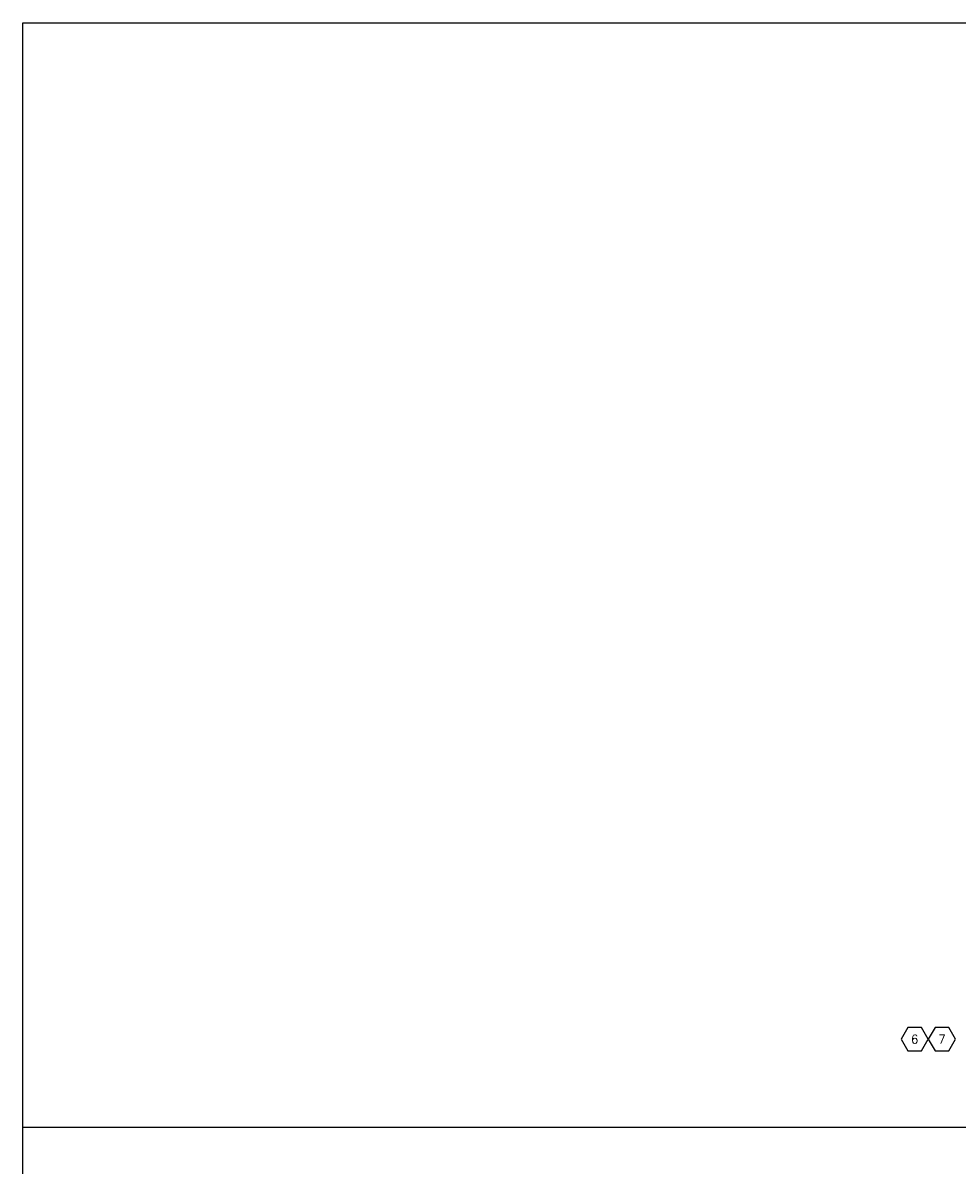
# Model space of a CAD drawing. Extents: x 1152 to 2559, y 156 to 782.
# Tile 17 of 111: x 1680 to 1753, y 451 to 541. Entities that reach past the tile are written whole.
import ezdxf
from ezdxf.enums import TextEntityAlignment as Align

# ---------------------------------------------------------------- set-up
doc = ezdxf.new("R2010")
doc.units = 0
doc.header["$MEASUREMENT"] = 0
doc.layers.get('0').update_dxf_attribs({"linetype": 'CONTINUOUS'})
doc.layers.add('FREEZE-LINES', color=8, linetype='CONTINUOUS', plot=False)
doc.layers.add('FREEZE-OUTLINE-TITLES', color=60, linetype='CONTINUOUS')
doc.layers.add('TEXT', color=3, linetype='CONTINUOUS')
doc.styles.add('SIMPLEX', font='simplex')

# ---------------------------------------------------------------- blocks, each defined once
blk = doc.blocks.new('HEX')
at = {"color": 3}
blk.add_lwpolyline([(-0.0577, 0.1), (-0.1155, 0), (-0.0577, -0.1), (0.0577, -0.1), (0.1155, 0), (0.0577, 0.1)], close=True, dxfattribs=at)
at = {"color": 3, "style": 'SIMPLEX'}
blk.add_attdef('D#', text='', height=0.08, dxfattribs=at).set_placement((0, 0), align=Align.MIDDLE)

msp = doc.modelspace()

# ---------------------------------------------------------------- linework, layer by layer
at = {"layer": 'FREEZE-LINES', "color": 8, "linetype": 'Continuous'}
msp.add_line((1679.62164, 454.19247), (1919.62164, 454.19247), dxfattribs=at)
at = {"layer": 'FREEZE-OUTLINE-TITLES', "color": 60, "linetype": 'Continuous'}
msp.add_lwpolyline([(1679.62164, 541.19247), (1919.62164, 541.19247), (1919.62164, 361.19247), (1679.62164, 361.19247)], close=True, dxfattribs=at)

# ---------------------------------------------------------------- block references
at = {"layer": 'TEXT'}
ref = msp.add_blockref('HEX', (1749.92932, 461.11733), dxfattribs=dict(at, xscale=9.281926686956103, yscale=9.281926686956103, zscale=9.281926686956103))
ref.add_attrib('D#', '6', dxfattribs={"layer": '0', "height": 0.675, "style": 'SIMPLEX'}).set_placement((1749.92932, 461.11733), align=Align.MIDDLE)
ref = msp.add_blockref('HEX', (1752.07289, 461.11733), dxfattribs=dict(at, xscale=9.281926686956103, yscale=9.281926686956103, zscale=9.281926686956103))
ref.add_attrib('D#', '7', dxfattribs={"layer": '0', "height": 0.675, "style": 'SIMPLEX'}).set_placement((1752.07289, 461.11733), align=Align.MIDDLE)

doc.saveas('drawing.dxf')
